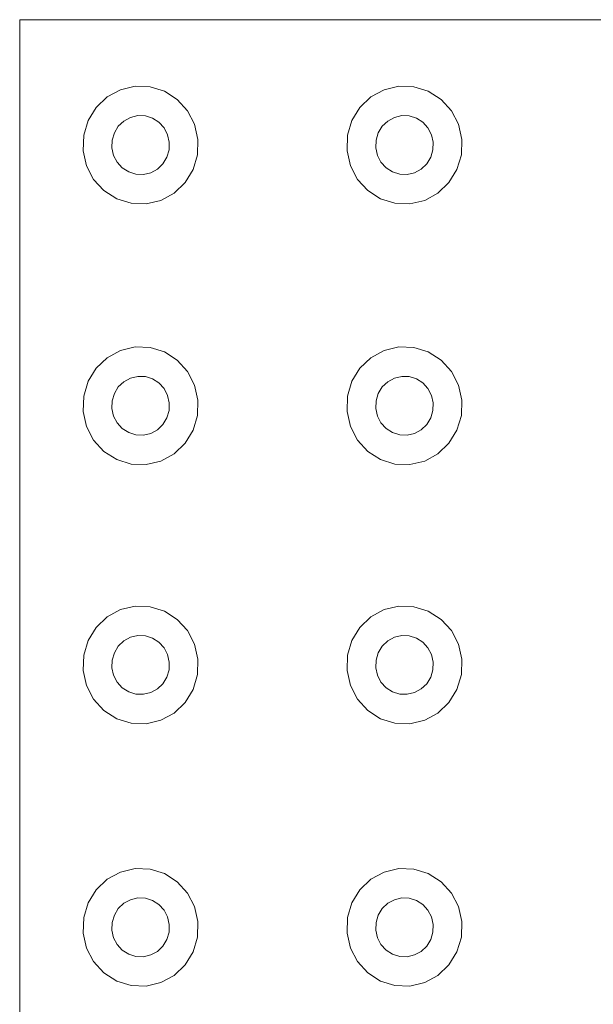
# Model space of a CAD drawing. Extents: x 5066 to 9756, y -2696 to -1109.
# Tile 227 of 248: x 9439.438 to 9439.661, y -2592.767 to -2592.385. Entities that reach past the tile are written whole.
import ezdxf

# ---------------------------------------------------------------- set-up
doc = ezdxf.new("R2010")
doc.units = 0
doc.header["$MEASUREMENT"] = 0
doc.layers.add('IFC-Elemento construtivo genérico-Contorno', color=253, linetype='CONTINUOUS', lineweight=5)

msp = doc.modelspace()

# ---------------------------------------------------------------- linework, layer by layer
at = {"layer": 'IFC-Elemento construtivo genérico-Contorno', "color": 8, "lineweight": 5}
for p, q in [((9439.43839, -2592.88504), (9439.43839, -2592.38504)), ((9439.43839, -2592.38504), (9439.93839, -2592.38504)), ((9439.4723, -2592.41499), (9439.47745, -2592.41218)), ((9439.47745, -2592.41218), (9439.48312, -2592.41084)), ((9439.48312, -2592.41084), (9439.48898, -2592.41104)), ((9439.48898, -2592.41104), (9439.49456, -2592.41279)), ((9439.49456, -2592.41279), (9439.49948, -2592.41595)), ((9439.5746, -2592.41499), (9439.57976, -2592.41218)), ((9439.57976, -2592.41218), (9439.58546, -2592.41084)), ((9439.58546, -2592.41084), (9439.59128, -2592.41104)), ((9439.59128, -2592.41104), (9439.59687, -2592.41279)), ((9439.59687, -2592.41279), (9439.60183, -2592.41595)), ((9439.46804, -2592.41907), (9439.4723, -2592.41499)), ((9439.49948, -2592.41595), (9439.50347, -2592.42032)), ((9439.57034, -2592.41907), (9439.5746, -2592.41499)), ((9439.60183, -2592.41595), (9439.60581, -2592.42032)), ((9439.46491, -2592.42414), (9439.46804, -2592.41907)), ((9439.50347, -2592.42032), (9439.50624, -2592.4256)), ((9439.56726, -2592.42414), (9439.57034, -2592.41907)), ((9439.60581, -2592.42032), (9439.60855, -2592.4256)), ((9439.46323, -2592.42985), (9439.46491, -2592.42414)), ((9439.47663, -2592.42634), (9439.47878, -2592.42431)), ((9439.47878, -2592.42431), (9439.48136, -2592.4229)), ((9439.48136, -2592.4229), (9439.48421, -2592.42223)), ((9439.48421, -2592.42223), (9439.48714, -2592.42233)), ((9439.48714, -2592.42233), (9439.48991, -2592.42321)), ((9439.48991, -2592.42321), (9439.49238, -2592.42479)), ((9439.49238, -2592.42479), (9439.49437, -2592.42697)), ((9439.56554, -2592.42985), (9439.56726, -2592.42414)), ((9439.57898, -2592.42634), (9439.58113, -2592.42431)), ((9439.58113, -2592.42431), (9439.5837, -2592.4229)), ((9439.5837, -2592.4229), (9439.58655, -2592.42223)), ((9439.58655, -2592.42223), (9439.58945, -2592.42233)), ((9439.58945, -2592.42233), (9439.59226, -2592.42321)), ((9439.59226, -2592.42321), (9439.59472, -2592.42479)), ((9439.59472, -2592.42479), (9439.59671, -2592.42697)), ((9439.47425, -2592.43174), (9439.47511, -2592.42888)), ((9439.47511, -2592.42888), (9439.47663, -2592.42634)), ((9439.49437, -2592.42697), (9439.49577, -2592.42961)), ((9439.50624, -2592.4256), (9439.50753, -2592.43142)), ((9439.57659, -2592.43174), (9439.57745, -2592.42888)), ((9439.57745, -2592.42888), (9439.57898, -2592.42634)), ((9439.59671, -2592.42697), (9439.59808, -2592.42961)), ((9439.60855, -2592.4256), (9439.60988, -2592.43142)), ((9439.46304, -2592.43583), (9439.46323, -2592.42985)), ((9439.47417, -2592.43472), (9439.47425, -2592.43174)), ((9439.49577, -2592.42961), (9439.4964, -2592.43252)), ((9439.49632, -2592.43551), (9439.4964, -2592.43252)), ((9439.50734, -2592.43739), (9439.50753, -2592.43142)), ((9439.56534, -2592.43583), (9439.56554, -2592.42985)), ((9439.57648, -2592.43472), (9439.57659, -2592.43174)), ((9439.59808, -2592.42961), (9439.59874, -2592.43252)), ((9439.59863, -2592.43551), (9439.59874, -2592.43252)), ((9439.60968, -2592.43739), (9439.60988, -2592.43142)), ((9439.46304, -2592.43583), (9439.46433, -2592.44165)), ((9439.47417, -2592.43472), (9439.4748, -2592.43763)), ((9439.49546, -2592.43837), (9439.49632, -2592.43551)), ((9439.56534, -2592.43583), (9439.56667, -2592.44165)), ((9439.57648, -2592.43472), (9439.57714, -2592.43763)), ((9439.5978, -2592.43837), (9439.59863, -2592.43551)), ((9439.4748, -2592.43763), (9439.47616, -2592.44028)), ((9439.47616, -2592.44028), (9439.47816, -2592.44246)), ((9439.4939, -2592.4409), (9439.49546, -2592.43837)), ((9439.50566, -2592.44311), (9439.50734, -2592.43739)), ((9439.57714, -2592.43763), (9439.57851, -2592.44028)), ((9439.57851, -2592.44028), (9439.5805, -2592.44246)), ((9439.59624, -2592.4409), (9439.5978, -2592.43837)), ((9439.60796, -2592.44311), (9439.60968, -2592.43739)), ((9439.46433, -2592.44165), (9439.46706, -2592.44693)), ((9439.47816, -2592.44246), (9439.48066, -2592.44404)), ((9439.48066, -2592.44404), (9439.48343, -2592.44491)), ((9439.48921, -2592.44434), (9439.49179, -2592.44294)), ((9439.49179, -2592.44294), (9439.4939, -2592.4409)), ((9439.50253, -2592.44818), (9439.50566, -2592.44311)), ((9439.56667, -2592.44165), (9439.56941, -2592.44693)), ((9439.5805, -2592.44246), (9439.58296, -2592.44404)), ((9439.58296, -2592.44404), (9439.58577, -2592.44491)), ((9439.59152, -2592.44434), (9439.59409, -2592.44294)), ((9439.59409, -2592.44294), (9439.59624, -2592.4409)), ((9439.60488, -2592.44818), (9439.60796, -2592.44311)), ((9439.46706, -2592.44693), (9439.47105, -2592.4513)), ((9439.48343, -2592.44491), (9439.48636, -2592.44502)), ((9439.48636, -2592.44502), (9439.48921, -2592.44434)), ((9439.56941, -2592.44693), (9439.57339, -2592.4513)), ((9439.58577, -2592.44491), (9439.5887, -2592.44502)), ((9439.5887, -2592.44502), (9439.59152, -2592.44434)), ((9439.47105, -2592.4513), (9439.47601, -2592.45446)), ((9439.49827, -2592.45226), (9439.50253, -2592.44818)), ((9439.57339, -2592.4513), (9439.57835, -2592.45446)), ((9439.60062, -2592.45226), (9439.60488, -2592.44818)), ((9439.47601, -2592.45446), (9439.48159, -2592.4562)), ((9439.48745, -2592.45641), (9439.49312, -2592.45507)), ((9439.49312, -2592.45507), (9439.49827, -2592.45226)), ((9439.57835, -2592.45446), (9439.58394, -2592.4562)), ((9439.58976, -2592.45641), (9439.59546, -2592.45507)), ((9439.59546, -2592.45507), (9439.60062, -2592.45226)), ((9439.48159, -2592.4562), (9439.48745, -2592.45641)), ((9439.58394, -2592.4562), (9439.58976, -2592.45641)), ((9439.47745, -2592.51326), (9439.48312, -2592.51191)), ((9439.48312, -2592.51191), (9439.48898, -2592.51212)), ((9439.48898, -2592.51212), (9439.49456, -2592.51386)), ((9439.57976, -2592.51326), (9439.58546, -2592.51191)), ((9439.58546, -2592.51191), (9439.59128, -2592.51212)), ((9439.59128, -2592.51212), (9439.59687, -2592.51386)), ((9439.46804, -2592.52014), (9439.4723, -2592.51607)), ((9439.4723, -2592.51607), (9439.47745, -2592.51326)), ((9439.49456, -2592.51386), (9439.49948, -2592.51703)), ((9439.57034, -2592.52014), (9439.5746, -2592.51607)), ((9439.5746, -2592.51607), (9439.57976, -2592.51326)), ((9439.59687, -2592.51386), (9439.60183, -2592.51703)), ((9439.46491, -2592.52521), (9439.46804, -2592.52014)), ((9439.49948, -2592.51703), (9439.50347, -2592.5214)), ((9439.56726, -2592.52521), (9439.57034, -2592.52014)), ((9439.60183, -2592.51703), (9439.60581, -2592.5214)), ((9439.47878, -2592.52538), (9439.48136, -2592.52398)), ((9439.48136, -2592.52398), (9439.48421, -2592.5233)), ((9439.48421, -2592.5233), (9439.48714, -2592.52341)), ((9439.48714, -2592.52341), (9439.48991, -2592.52428)), ((9439.48991, -2592.52428), (9439.49238, -2592.52586)), ((9439.50347, -2592.5214), (9439.50624, -2592.52667)), ((9439.58113, -2592.52538), (9439.5837, -2592.52398)), ((9439.5837, -2592.52398), (9439.58655, -2592.5233)), ((9439.58655, -2592.5233), (9439.58945, -2592.52341)), ((9439.58945, -2592.52341), (9439.59226, -2592.52428)), ((9439.59226, -2592.52428), (9439.59472, -2592.52586)), ((9439.60581, -2592.5214), (9439.60855, -2592.52667)), ((9439.46323, -2592.53093), (9439.46491, -2592.52521)), ((9439.47511, -2592.52995), (9439.47663, -2592.52742)), ((9439.47663, -2592.52742), (9439.47878, -2592.52538)), ((9439.49238, -2592.52586), (9439.49437, -2592.52805)), ((9439.49437, -2592.52805), (9439.49577, -2592.53069)), ((9439.50624, -2592.52667), (9439.50753, -2592.5325)), ((9439.56554, -2592.53093), (9439.56726, -2592.52521)), ((9439.57745, -2592.52995), (9439.57898, -2592.52742)), ((9439.57898, -2592.52742), (9439.58113, -2592.52538)), ((9439.59472, -2592.52586), (9439.59671, -2592.52805)), ((9439.59671, -2592.52805), (9439.59808, -2592.53069)), ((9439.60855, -2592.52667), (9439.60988, -2592.5325)), ((9439.46304, -2592.5369), (9439.46323, -2592.53093)), ((9439.47425, -2592.53281), (9439.47511, -2592.52995)), ((9439.49577, -2592.53069), (9439.4964, -2592.5336)), ((9439.56534, -2592.5369), (9439.56554, -2592.53093)), ((9439.57659, -2592.53281), (9439.57745, -2592.52995)), ((9439.59808, -2592.53069), (9439.59874, -2592.5336)), ((9439.47417, -2592.5358), (9439.47425, -2592.53281)), ((9439.49632, -2592.53658), (9439.4964, -2592.5336)), ((9439.50734, -2592.53847), (9439.50753, -2592.5325)), ((9439.57648, -2592.5358), (9439.57659, -2592.53281)), ((9439.59863, -2592.53658), (9439.59874, -2592.5336)), ((9439.60968, -2592.53847), (9439.60988, -2592.5325)), ((9439.46304, -2592.5369), (9439.46433, -2592.54272)), ((9439.47417, -2592.5358), (9439.4748, -2592.53871)), ((9439.4748, -2592.53871), (9439.47616, -2592.54135)), ((9439.4939, -2592.54197), (9439.49546, -2592.53944)), ((9439.49546, -2592.53944), (9439.49632, -2592.53658)), ((9439.50566, -2592.54418), (9439.50734, -2592.53847)), ((9439.56534, -2592.5369), (9439.56667, -2592.54272)), ((9439.57648, -2592.5358), (9439.57714, -2592.53871)), ((9439.57714, -2592.53871), (9439.57851, -2592.54135)), ((9439.59624, -2592.54197), (9439.5978, -2592.53944)), ((9439.5978, -2592.53944), (9439.59863, -2592.53658)), ((9439.60796, -2592.54418), (9439.60968, -2592.53847)), ((9439.46433, -2592.54272), (9439.46706, -2592.548)), ((9439.47616, -2592.54135), (9439.47816, -2592.54353)), ((9439.49179, -2592.54402), (9439.4939, -2592.54197)), ((9439.56667, -2592.54272), (9439.56941, -2592.548)), ((9439.57851, -2592.54135), (9439.5805, -2592.54353)), ((9439.59409, -2592.54402), (9439.59624, -2592.54197)), ((9439.47816, -2592.54353), (9439.48066, -2592.54511)), ((9439.48066, -2592.54511), (9439.48343, -2592.54599)), ((9439.48343, -2592.54599), (9439.48636, -2592.54609)), ((9439.48636, -2592.54609), (9439.48921, -2592.54542)), ((9439.48921, -2592.54542), (9439.49179, -2592.54402)), ((9439.50253, -2592.54925), (9439.50566, -2592.54418)), ((9439.5805, -2592.54353), (9439.58296, -2592.54511)), ((9439.58296, -2592.54511), (9439.58577, -2592.54599)), ((9439.58577, -2592.54599), (9439.5887, -2592.54609)), ((9439.5887, -2592.54609), (9439.59152, -2592.54542)), ((9439.59152, -2592.54542), (9439.59409, -2592.54402)), ((9439.60488, -2592.54925), (9439.60796, -2592.54418)), ((9439.46706, -2592.548), (9439.47105, -2592.55237)), ((9439.49827, -2592.55333), (9439.50253, -2592.54925)), ((9439.56941, -2592.548), (9439.57339, -2592.55237)), ((9439.60062, -2592.55333), (9439.60488, -2592.54925)), ((9439.47105, -2592.55237), (9439.47601, -2592.55553)), ((9439.49312, -2592.55614), (9439.49827, -2592.55333)), ((9439.57339, -2592.55237), (9439.57835, -2592.55553)), ((9439.59546, -2592.55614), (9439.60062, -2592.55333)), ((9439.47601, -2592.55553), (9439.48159, -2592.55728)), ((9439.48159, -2592.55728), (9439.48745, -2592.55749)), ((9439.48745, -2592.55749), (9439.49312, -2592.55614)), ((9439.57835, -2592.55553), (9439.58394, -2592.55728)), ((9439.58394, -2592.55728), (9439.58976, -2592.55749)), ((9439.58976, -2592.55749), (9439.59546, -2592.55614)), ((9439.4723, -2592.61654), (9439.47745, -2592.61373)), ((9439.47745, -2592.61373), (9439.48312, -2592.61238)), ((9439.48312, -2592.61238), (9439.48898, -2592.61259)), ((9439.48898, -2592.61259), (9439.49456, -2592.61434)), ((9439.49456, -2592.61434), (9439.49948, -2592.6175)), ((9439.5746, -2592.61654), (9439.57976, -2592.61373)), ((9439.57976, -2592.61373), (9439.58546, -2592.61238)), ((9439.58546, -2592.61238), (9439.59128, -2592.61259)), ((9439.59128, -2592.61259), (9439.59687, -2592.61434)), ((9439.59687, -2592.61434), (9439.60183, -2592.6175)), ((9439.46804, -2592.62062), (9439.4723, -2592.61654)), ((9439.49948, -2592.6175), (9439.50347, -2592.62187)), ((9439.57034, -2592.62062), (9439.5746, -2592.61654)), ((9439.60183, -2592.6175), (9439.60581, -2592.62187)), ((9439.46491, -2592.62569), (9439.46804, -2592.62062)), ((9439.50347, -2592.62187), (9439.50624, -2592.62715)), ((9439.56726, -2592.62569), (9439.57034, -2592.62062)), ((9439.60581, -2592.62187), (9439.60855, -2592.62715)), ((9439.46323, -2592.6314), (9439.46491, -2592.62569)), ((9439.47663, -2592.6279), (9439.47878, -2592.62586)), ((9439.47878, -2592.62586), (9439.48136, -2592.62446)), ((9439.48136, -2592.62446), (9439.48421, -2592.62378)), ((9439.48421, -2592.62378), (9439.48714, -2592.62388)), ((9439.48714, -2592.62388), (9439.48991, -2592.62476)), ((9439.48991, -2592.62476), (9439.49238, -2592.62634)), ((9439.49238, -2592.62634), (9439.49437, -2592.62852)), ((9439.50624, -2592.62715), (9439.50753, -2592.63297)), ((9439.56554, -2592.6314), (9439.56726, -2592.62569)), ((9439.57898, -2592.6279), (9439.58113, -2592.62586)), ((9439.58113, -2592.62586), (9439.5837, -2592.62446)), ((9439.5837, -2592.62446), (9439.58655, -2592.62378)), ((9439.58655, -2592.62378), (9439.58945, -2592.62388)), ((9439.58945, -2592.62388), (9439.59226, -2592.62476)), ((9439.59226, -2592.62476), (9439.59472, -2592.62634)), ((9439.59472, -2592.62634), (9439.59671, -2592.62852)), ((9439.60855, -2592.62715), (9439.60988, -2592.63297)), ((9439.47425, -2592.63329), (9439.47511, -2592.63043)), ((9439.47511, -2592.63043), (9439.47663, -2592.6279)), ((9439.49437, -2592.62852), (9439.49577, -2592.63116)), ((9439.49577, -2592.63116), (9439.4964, -2592.63407)), ((9439.57659, -2592.63329), (9439.57745, -2592.63043)), ((9439.57745, -2592.63043), (9439.57898, -2592.6279)), ((9439.59671, -2592.62852), (9439.59808, -2592.63116)), ((9439.59808, -2592.63116), (9439.59874, -2592.63407)), ((9439.46304, -2592.63737), (9439.46323, -2592.6314)), ((9439.47417, -2592.63628), (9439.47425, -2592.63329)), ((9439.49632, -2592.63706), (9439.4964, -2592.63407)), ((9439.50734, -2592.63894), (9439.50753, -2592.63297)), ((9439.56534, -2592.63737), (9439.56554, -2592.6314)), ((9439.57648, -2592.63628), (9439.57659, -2592.63329)), ((9439.59863, -2592.63706), (9439.59874, -2592.63407)), ((9439.60968, -2592.63894), (9439.60988, -2592.63297)), ((9439.46304, -2592.63737), (9439.46433, -2592.6432)), ((9439.47417, -2592.63628), (9439.4748, -2592.63919)), ((9439.49546, -2592.63992), (9439.49632, -2592.63706)), ((9439.56534, -2592.63737), (9439.56667, -2592.6432)), ((9439.57648, -2592.63628), (9439.57714, -2592.63919)), ((9439.5978, -2592.63992), (9439.59863, -2592.63706)), ((9439.4748, -2592.63919), (9439.47616, -2592.64182)), ((9439.47616, -2592.64182), (9439.47816, -2592.64401)), ((9439.49179, -2592.64449), (9439.4939, -2592.64245)), ((9439.4939, -2592.64245), (9439.49546, -2592.63992)), ((9439.50566, -2592.64466), (9439.50734, -2592.63894)), ((9439.57714, -2592.63919), (9439.57851, -2592.64182)), ((9439.57851, -2592.64182), (9439.5805, -2592.64401)), ((9439.59409, -2592.64449), (9439.59624, -2592.64245)), ((9439.59624, -2592.64245), (9439.5978, -2592.63992)), ((9439.60796, -2592.64466), (9439.60968, -2592.63894)), ((9439.46433, -2592.6432), (9439.46706, -2592.64847)), ((9439.47816, -2592.64401), (9439.48066, -2592.64559)), ((9439.48066, -2592.64559), (9439.48343, -2592.64647)), ((9439.48636, -2592.64657), (9439.48921, -2592.6459)), ((9439.48921, -2592.6459), (9439.49179, -2592.64449)), ((9439.50253, -2592.64973), (9439.50566, -2592.64466)), ((9439.56667, -2592.6432), (9439.56941, -2592.64847)), ((9439.5805, -2592.64401), (9439.58296, -2592.64559)), ((9439.58296, -2592.64559), (9439.58577, -2592.64647)), ((9439.5887, -2592.64657), (9439.59152, -2592.6459)), ((9439.59152, -2592.6459), (9439.59409, -2592.64449)), ((9439.60488, -2592.64973), (9439.60796, -2592.64466)), ((9439.46706, -2592.64847), (9439.47105, -2592.65284)), ((9439.48343, -2592.64647), (9439.48636, -2592.64657)), ((9439.49827, -2592.65381), (9439.50253, -2592.64973)), ((9439.56941, -2592.64847), (9439.57339, -2592.65284)), ((9439.58577, -2592.64647), (9439.5887, -2592.64657)), ((9439.60062, -2592.65381), (9439.60488, -2592.64973)), ((9439.47105, -2592.65284), (9439.47601, -2592.65601)), ((9439.49312, -2592.65661), (9439.49827, -2592.65381)), ((9439.57339, -2592.65284), (9439.57835, -2592.65601)), ((9439.59546, -2592.65661), (9439.60062, -2592.65381)), ((9439.47601, -2592.65601), (9439.48159, -2592.65776)), ((9439.48159, -2592.65776), (9439.48745, -2592.65796)), ((9439.48745, -2592.65796), (9439.49312, -2592.65661)), ((9439.57835, -2592.65601), (9439.58394, -2592.65776)), ((9439.58394, -2592.65776), (9439.58976, -2592.65796)), ((9439.58976, -2592.65796), (9439.59546, -2592.65661)), ((9439.47745, -2592.71546), (9439.48312, -2592.71411)), ((9439.48312, -2592.71411), (9439.48898, -2592.71432)), ((9439.48898, -2592.71432), (9439.49456, -2592.71607)), ((9439.57976, -2592.71546), (9439.58546, -2592.71411)), ((9439.58546, -2592.71411), (9439.59128, -2592.71432)), ((9439.59128, -2592.71432), (9439.59687, -2592.71607)), ((9439.46804, -2592.72235), (9439.4723, -2592.71827)), ((9439.4723, -2592.71827), (9439.47745, -2592.71546)), ((9439.49456, -2592.71607), (9439.49948, -2592.71923)), ((9439.57034, -2592.72235), (9439.5746, -2592.71827)), ((9439.5746, -2592.71827), (9439.57976, -2592.71546)), ((9439.59687, -2592.71607), (9439.60183, -2592.71923)), ((9439.46491, -2592.72741), (9439.46804, -2592.72235)), ((9439.49948, -2592.71923), (9439.50347, -2592.7236)), ((9439.56726, -2592.72741), (9439.57034, -2592.72235)), ((9439.60183, -2592.71923), (9439.60581, -2592.7236)), ((9439.47878, -2592.72758), (9439.48136, -2592.72618)), ((9439.48136, -2592.72618), (9439.48421, -2592.7255)), ((9439.48421, -2592.7255), (9439.48714, -2592.72561)), ((9439.48714, -2592.72561), (9439.48991, -2592.72648)), ((9439.48991, -2592.72648), (9439.49238, -2592.72806)), ((9439.50347, -2592.7236), (9439.50624, -2592.72887)), ((9439.58113, -2592.72758), (9439.5837, -2592.72618)), ((9439.5837, -2592.72618), (9439.58655, -2592.7255)), ((9439.58655, -2592.7255), (9439.58945, -2592.72561)), ((9439.58945, -2592.72561), (9439.59226, -2592.72648)), ((9439.59226, -2592.72648), (9439.59472, -2592.72806)), ((9439.60581, -2592.7236), (9439.60855, -2592.72887)), ((9439.46323, -2592.73313), (9439.46491, -2592.72741)), ((9439.47511, -2592.73216), (9439.47663, -2592.72962)), ((9439.47663, -2592.72962), (9439.47878, -2592.72758)), ((9439.49238, -2592.72806), (9439.49437, -2592.73025)), ((9439.49437, -2592.73025), (9439.49577, -2592.73289)), ((9439.50624, -2592.72887), (9439.50753, -2592.7347)), ((9439.56554, -2592.73313), (9439.56726, -2592.72741)), ((9439.57745, -2592.73216), (9439.57898, -2592.72962)), ((9439.57898, -2592.72962), (9439.58113, -2592.72758)), ((9439.59472, -2592.72806), (9439.59671, -2592.73025)), ((9439.59671, -2592.73025), (9439.59808, -2592.73289)), ((9439.60855, -2592.72887), (9439.60988, -2592.7347)), ((9439.46304, -2592.7391), (9439.46323, -2592.73313)), ((9439.47425, -2592.73502), (9439.47511, -2592.73216)), ((9439.49577, -2592.73289), (9439.4964, -2592.7358)), ((9439.56534, -2592.7391), (9439.56554, -2592.73313)), ((9439.57659, -2592.73502), (9439.57745, -2592.73216)), ((9439.59808, -2592.73289), (9439.59874, -2592.7358)), ((9439.47417, -2592.738), (9439.47425, -2592.73502)), ((9439.47417, -2592.738), (9439.4748, -2592.74092)), ((9439.49632, -2592.73879), (9439.4964, -2592.7358)), ((9439.50734, -2592.74067), (9439.50753, -2592.7347)), ((9439.57648, -2592.738), (9439.57659, -2592.73502)), ((9439.57648, -2592.738), (9439.57714, -2592.74092)), ((9439.59863, -2592.73879), (9439.59874, -2592.7358)), ((9439.60968, -2592.74067), (9439.60988, -2592.7347)), ((9439.46304, -2592.7391), (9439.46433, -2592.74492)), ((9439.4748, -2592.74092), (9439.47616, -2592.74355)), ((9439.4939, -2592.74418), (9439.49546, -2592.74164)), ((9439.49546, -2592.74164), (9439.49632, -2592.73879)), ((9439.50566, -2592.74638), (9439.50734, -2592.74067)), ((9439.56534, -2592.7391), (9439.56667, -2592.74492)), ((9439.57714, -2592.74092), (9439.57851, -2592.74355)), ((9439.59624, -2592.74418), (9439.5978, -2592.74164)), ((9439.5978, -2592.74164), (9439.59863, -2592.73879)), ((9439.60796, -2592.74638), (9439.60968, -2592.74067)), ((9439.46433, -2592.74492), (9439.46706, -2592.7502)), ((9439.47616, -2592.74355), (9439.47816, -2592.74573)), ((9439.49179, -2592.74622), (9439.4939, -2592.74418)), ((9439.56667, -2592.74492), (9439.56941, -2592.7502)), ((9439.57851, -2592.74355), (9439.5805, -2592.74573)), ((9439.59409, -2592.74622), (9439.59624, -2592.74418)), ((9439.47816, -2592.74573), (9439.48066, -2592.74732)), ((9439.48066, -2592.74732), (9439.48343, -2592.74819)), ((9439.48343, -2592.74819), (9439.48636, -2592.74829)), ((9439.48636, -2592.74829), (9439.48921, -2592.74762)), ((9439.48921, -2592.74762), (9439.49179, -2592.74622)), ((9439.50253, -2592.75146), (9439.50566, -2592.74638)), ((9439.5805, -2592.74573), (9439.58296, -2592.74732)), ((9439.58296, -2592.74732), (9439.58577, -2592.74819)), ((9439.58577, -2592.74819), (9439.5887, -2592.74829)), ((9439.5887, -2592.74829), (9439.59152, -2592.74762)), ((9439.59152, -2592.74762), (9439.59409, -2592.74622)), ((9439.60488, -2592.75146), (9439.60796, -2592.74638)), ((9439.46706, -2592.7502), (9439.47105, -2592.75457)), ((9439.49827, -2592.75553), (9439.50253, -2592.75146)), ((9439.56941, -2592.7502), (9439.57339, -2592.75457)), ((9439.60062, -2592.75553), (9439.60488, -2592.75146)), ((9439.47105, -2592.75457), (9439.47601, -2592.75774)), ((9439.49312, -2592.75834), (9439.49827, -2592.75553)), ((9439.57339, -2592.75457), (9439.57835, -2592.75774)), ((9439.59546, -2592.75834), (9439.60062, -2592.75553)), ((9439.47601, -2592.75774), (9439.48159, -2592.75948)), ((9439.48159, -2592.75948), (9439.48745, -2592.75969)), ((9439.48745, -2592.75969), (9439.49312, -2592.75834)), ((9439.57835, -2592.75774), (9439.58394, -2592.75948)), ((9439.58394, -2592.75948), (9439.58976, -2592.75969)), ((9439.58976, -2592.75969), (9439.59546, -2592.75834))]:
    msp.add_line(p, q, dxfattribs=at)

doc.saveas('drawing.dxf')
